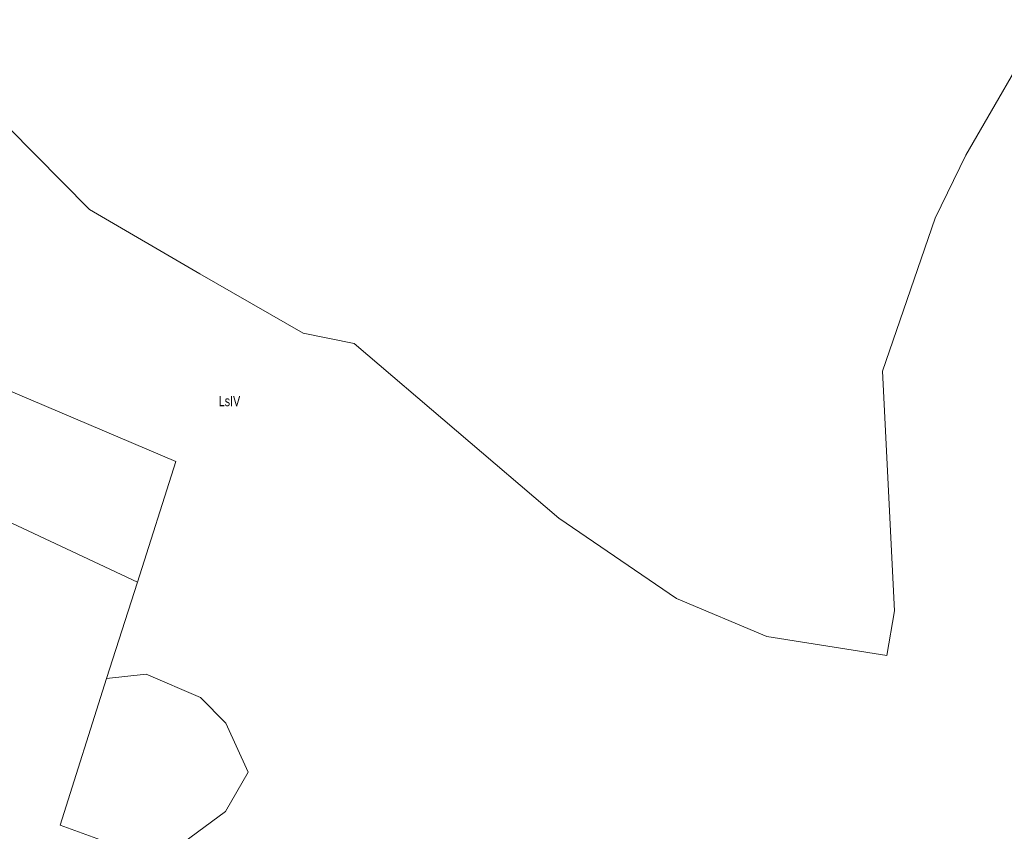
# Model space of a CAD drawing. Header units: metres. Extents: x 7423100 to 7429434, y 5527887 to 5533362.
# Tile 30 of 40: x 7427131 to 7427228, y 5531765 to 5531844. Entities that reach past the tile are written whole.
import ezdxf

# ---------------------------------------------------------------- set-up
doc = ezdxf.new("R2010")
doc.units = ezdxf.units.M
doc.header["$MEASUREMENT"] = 0
doc.linetypes.add('219-500', pattern=[0])
doc.layers.get('0').update_dxf_attribs({"color": 2, "linetype": 'CONTINUOUS', "lineweight": 5})
for name, color, linetype in [('203-punkt graniczny', 7, 'CONTINUOUS'), ('209-oznaczenie konturu klasyfikacyjnego', 7, 'CONTINUOUS'), ('217-kontur klasyfikacyjny', 7, 'CONTINUOUS'), ('218-kontur użytku gruntowego', 7, 'CONTINUOUS'), ('219-działka ewidencyjna', 7, 'CONTINUOUS')]:
    doc.layers.add(name, color=color, linetype=linetype)
doc.styles.get("Standard").update_dxf_attribs({"font": 'Working1250.shx', "width": 0.75})

# ---------------------------------------------------------------- blocks, each defined once
blk = doc.blocks.new('203')
at = {"linetype": 'Continuous', "lineweight": 0}
h = blk.add_hatch(color=0, dxfattribs=at)
edge = h.paths.add_edge_path()
edge.add_arc((0, 0), 0.045, 0, 360)

msp = doc.modelspace()

# ---------------------------------------------------------------- linework, layer by layer
at = {"layer": '217-kontur klasyfikacyjny', "color": 92, "linetype": 'Continuous', "lineweight": 18, "flags": 128}
for points in [[(7427231.95, 5531844.49), (7427224.27, 5531831.19)], [(7427138.2, 5531825.86), (7427130.19, 5531833.94)], [(7427224.27, 5531831.19), (7427221.25, 5531825.01)], [(7427149.02, 5531819.53), (7427138.2, 5531825.86)], [(7427221.25, 5531825.01), (7427216.07, 5531809.95)], [(7427159.16, 5531813.71), (7427149.02, 5531819.53)], [(7427164.19, 5531812.69), (7427159.16, 5531813.71)], [(7427184.29, 5531795.52), (7427164.19, 5531812.69)], [(7427216.07, 5531809.95), (7427217.27, 5531786.42)], [(7427111.2, 5531804.1), (7427142.89, 5531789.24)], [(7427195.86, 5531787.65), (7427184.29, 5531795.52)], [(7427142.89, 5531789.24), (7427139.87, 5531779.76)], [(7427204.73, 5531783.89), (7427195.86, 5531787.65)], [(7427217.27, 5531786.42), (7427216.52, 5531782.03)], [(7427216.52, 5531782.03), (7427204.73, 5531783.89)], [(7427139.87, 5531779.76), (7427143.76, 5531780.19)], [(7427143.76, 5531780.19), (7427149.08, 5531777.91)], [(7427149.08, 5531777.91), (7427151.59, 5531775.39)], [(7427151.59, 5531775.39), (7427153.77, 5531770.59)], [(7427153.77, 5531770.59), (7427151.54, 5531766.7)], [(7427151.54, 5531766.7), (7427147.42, 5531763.67)]]:
    msp.add_lwpolyline(points, dxfattribs=at)
at = {"layer": '218-kontur użytku gruntowego', "color": 3, "linetype": 'Continuous', "lineweight": 18, "flags": 128}
for points in [[(7427231.95, 5531844.49), (7427224.27, 5531831.19)], [(7427138.2, 5531825.86), (7427130.19, 5531833.94)], [(7427224.27, 5531831.19), (7427221.25, 5531825.01)], [(7427149.02, 5531819.53), (7427138.2, 5531825.86)], [(7427221.25, 5531825.01), (7427216.07, 5531809.95)], [(7427159.16, 5531813.71), (7427149.02, 5531819.53)], [(7427164.19, 5531812.69), (7427159.16, 5531813.71)], [(7427184.29, 5531795.52), (7427164.19, 5531812.69)], [(7427216.07, 5531809.95), (7427217.27, 5531786.42)], [(7427111.2, 5531804.1), (7427142.89, 5531789.24)], [(7427195.86, 5531787.65), (7427184.29, 5531795.52)], [(7427142.89, 5531789.24), (7427139.87, 5531779.76)], [(7427204.73, 5531783.89), (7427195.86, 5531787.65)], [(7427217.27, 5531786.42), (7427216.52, 5531782.03)], [(7427216.52, 5531782.03), (7427204.73, 5531783.89)], [(7427139.87, 5531779.76), (7427143.76, 5531780.19)], [(7427143.76, 5531780.19), (7427149.08, 5531777.91)], [(7427149.08, 5531777.91), (7427151.59, 5531775.39)], [(7427151.59, 5531775.39), (7427153.77, 5531770.59)], [(7427153.77, 5531770.59), (7427151.54, 5531766.7)], [(7427151.54, 5531766.7), (7427147.42, 5531763.67)]]:
    msp.add_lwpolyline(points, dxfattribs=at)
at = {"layer": '219-działka ewidencyjna', "color": 7, "linetype": '219-500', "lineweight": 18, "flags": 128}
for points in [[(7427126.69, 5531809.58), (7427146.66, 5531801.1)], [(7427146.66, 5531801.1), (7427142.89, 5531789.24)], [(7427142.89, 5531789.24), (7427139.87, 5531779.76)], [(7427139.87, 5531779.76), (7427135.3, 5531765.38)], [(7427135.3, 5531765.38), (7427143.59, 5531762.37)]]:
    msp.add_lwpolyline(points, dxfattribs=at)

# ---------------------------------------------------------------- block references
at = {"layer": '203-punkt graniczny', "color": 7, "linetype": 'Continuous', "lineweight": 18}
for p in [(7427146.66, 5531801.1), (7427142.89, 5531789.24), (7427139.87, 5531779.76), (7427135.3, 5531765.38)]:
    msp.add_blockref('203', p, dxfattribs=at)

# ---------------------------------------------------------------- texts
at = {"layer": '209-oznaczenie konturu klasyfikacyjnego', "color": 3, "linetype": 'Continuous', "lineweight": 18, "width": 0.79}
msp.add_text('LsIV', height=1, dxfattribs=at).set_placement((7427150.88, 5531806.52))

doc.saveas('drawing.dxf')
